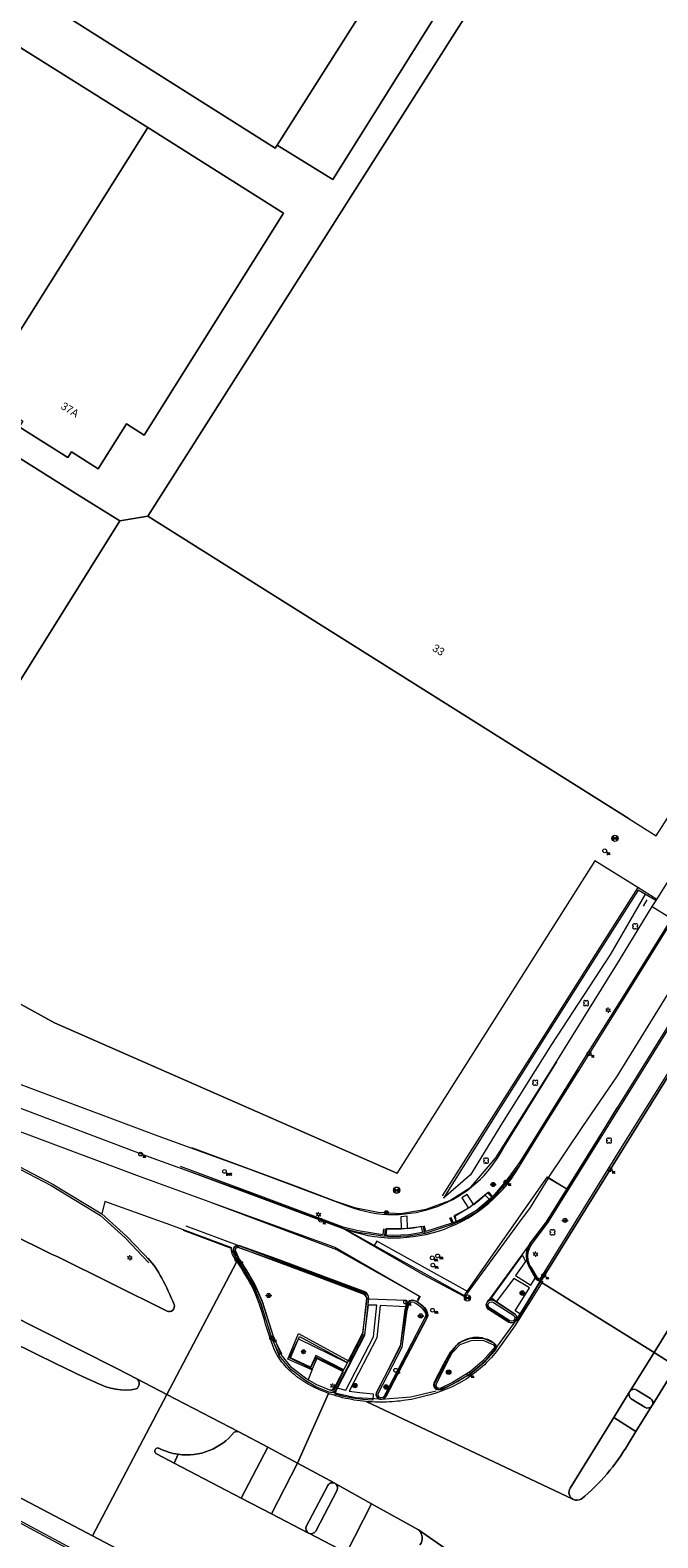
# Model space of a CAD drawing. Header units: metres. Extents: x 151448 to 154749, y 463108 to 465296.
# Tile 251 of 256: x 153811 to 153872, y 463832 to 463977. Entities that reach past the tile are written whole.
import ezdxf
from ezdxf.enums import TextEntityAlignment as Align

# ---------------------------------------------------------------- set-up
doc = ezdxf.new("R2010")
doc.units = ezdxf.units.M
doc.layers.get('0').update_dxf_attribs({"lineweight": 9})
for name, color, linetype, lineweight in [('B-ME-GR-BOOM-S', 253, 'Continuous', 9), ('B-ME-GR-HAAG-G', 253, 'Continuous', 9), ('B-ME-IE-MEUBILAIR_BRANDKRAAN-S', 253, 'Continuous', 9), ('B-ME-IE-MEUBILAIR_LICHTMAST-S', 253, 'Continuous', 9), ('B-ME-IE-MEUBILAIR_PAAL-S', 253, 'Continuous', 9), ('B-ME-IE-MEUBILAIR_STRAATKOLK-S', 253, 'Continuous', 9), ('B-ME-IE-MEUBILAIR_TROTTOIRKOLK-S', 253, 'Continuous', 9), ('B-ME-IE-MEUBILAIR_VERKEERSBORD-S', 253, 'Continuous', 9), ('B-ME-IE-MEUBILAIR_VERKEERSLICHT-S', 253, 'Continuous', 9), ('B-ME-KL-ELEKTRA_KAST-S', 253, 'Continuous', 9), ('B-ME-KL-WATER_AFSLUITER-S', 253, 'Continuous', 9), ('B-ME-OG-BEBOUWING_HOOFDGEBOUW-G', 1, 'Continuous', 9), ('B-ME-RI-PUT-S', 253, 'Continuous', 9), ('B-ME-VH-KANTOPSLUITING_TROTTOIRBAND_130 150-G', 253, 'Continuous', 9), ('B-ME-VH-KANTOPSLUITING_TROTTOIRBAND_180 200-G', 253, 'Continuous', 9), ('B-ME-VH-KANTOPSLUITING_VOORKANTBAND-G', 253, 'Continuous', 9), ('B-ME-VH-MATERIAALGRENS-G', 253, 'Continuous', 9), ('B-ME-VH-VERHARDING_ASFALT-G', 253, 'Continuous', 9), ('B-ME-VH-VERHARDING_KLINKERS-G', 253, 'Continuous', 9), ('B-ME-VH-VERHARDING_TEGEL-G', 253, 'Continuous', 9), ('B-ME-VW-MARKERING-G', 253, 'Continuous', 9), ('B-ME-VW-VERKEERSTEKEN_BORD_INFO-G', 253, 'Continuous', 9), ('B-PV-GR-GROENVOORZIENING-GV', 253, 'Continuous', 9), ('B-PV-GR-HAAG-GV', 253, 'Continuous', 9), ('B-PV-OG-BEBOUWING-GV', 1, 'Continuous', 9), ('B-PV-OG-BEBOUWING-T18', 2, 'Continuous', 9), ('B-PV-OG-TERREIN_BEGROEID-GV', 253, 'Continuous', 9), ('B-PV-OG-TERREIN_ERF-GV', 253, 'Continuous', 9), ('B-PV-VH-GESLOTENVERHARDING_ASFALT-GV', 253, 'Continuous', 9), ('B-PV-VH-OPENVERHARDING_BETONSTRAATSTEEN-GV', 253, 'Continuous', 9), ('B-PV-VH-OPENVERHARDING_TEGEL-GV', 253, 'Continuous', 9)]:
    doc.layers.add(name, color=color, linetype=linetype, lineweight=lineweight)
doc.styles.add('18_100', font='romans', dxfattribs={"width": 0.8, "height": 0.18})
doc.styles.add('18_200', font='romans', dxfattribs={"width": 0.8, "height": 0.36})
doc.styles.add('Drong', font='txt', dxfattribs={"height": 1.8})

# ---------------------------------------------------------------- blocks, each defined once
blk = doc.blocks.new('TROTTOIRKOLK')
at = {"ltscale": 2}
blk.add_ellipse((0, 0), major_axis=(-0.127, 0.127), ratio=1, start_param=3.926991, end_param=10.210176, dxfattribs=at)
at = {"ltscale": 2, "style": '18_100', "width": 0.8}
blk.add_text('TK', height=0.216, dxfattribs=at).set_placement((0.19, -0.37))
at = {"style": '18_200', "width": 0.8}
blk.add_attdef('HOOGTE', (0.21, 0.18), '', height=0.25, dxfattribs=at)
blk = doc.blocks.new('BRANDKRAAN')
at = {"ltscale": 2}
blk.add_ellipse((0, 0), major_axis=(-0.127, 0.127), ratio=1, start_param=3.926991, end_param=10.210176, dxfattribs=at)
at = {"ltscale": 2, "style": '18_100', "width": 0.8}
blk.add_text('BKR', height=0.216, dxfattribs=at).set_placement((0.18, -0.38))
at = {"style": '18_200', "width": 0.8}
blk.add_attdef('HOOGTE', (0.29, 0.2), '', height=0.25, dxfattribs=at)
blk = doc.blocks.new('LICHTMAST')
at = {"ltscale": 0.1}
for p, q in [((-0.11, 0.06), (-0.22, 0.13)), ((0, 0.13), (0, 0.25)), ((0.11, 0.06), (0.22, 0.13)), ((-0.11, -0.06), (-0.22, -0.13)), ((0, -0.13), (0, -0.25)), ((0.11, -0.06), (0.22, -0.13))]:
    blk.add_line(p, q, dxfattribs=at)
blk.add_circle((0, 0), 0.127, dxfattribs=at)
at = {"style": '18_200', "width": 0.8}
blk.add_attdef('HOOGTE', (0.25, 0.24), '', height=0.25, dxfattribs=at)
blk = doc.blocks.new('put')
at = {"color": 0, "ltscale": 0.5}
for p, q in [((-0.3, 0.06), (-0.06, 0.05)), ((-0.3, 0.03), (-0.03, 0.03)), ((-0.3, 0), (0, 0)), ((-0.29, 0.08), (-0.08, 0.08)), ((-0.28, 0.11), (-0.11, 0.11)), ((-0.27, 0.14), (-0.14, 0.14)), ((-0.27, 0.14), (-0.14, 0.14)), ((-0.25, 0.16), (-0.16, 0.16)), ((-0.23, 0.19), (-0.19, 0.19)), ((0, 0), (0.3, 0)), ((0.03, 0.03), (0.3, 0.03)), ((0.05, 0.05), (0.29, 0.05)), ((0.08, 0.08), (0.29, 0.08)), ((0.11, 0.11), (0.28, 0.11)), ((0.14, 0.14), (0.27, 0.14)), ((0.16, 0.16), (0.25, 0.16)), ((0.19, 0.19), (0.23, 0.19)), ((-0.3, -0.03), (-0.03, -0.03)), ((-0.3, -0.05), (-0.05, -0.05)), ((-0.29, -0.08), (-0.08, -0.08)), ((-0.28, -0.11), (-0.11, -0.11)), ((-0.27, -0.14), (-0.14, -0.14)), ((-0.25, -0.16), (-0.16, -0.16)), ((-0.23, -0.19), (-0.19, -0.19)), ((0.03, -0.03), (0.3, -0.03)), ((0.05, -0.05), (0.29, -0.06)), ((0.08, -0.08), (0.29, -0.08)), ((0.11, -0.11), (0.28, -0.11)), ((0.14, -0.14), (0.27, -0.14)), ((0.16, -0.16), (0.25, -0.16)), ((0.19, -0.19), (0.23, -0.19))]:
    blk.add_line(p, q, dxfattribs=at)
at = {"ltscale": 0.5}
for p, q in [((-0.21, 0.21), (0.21, -0.21)), ((0.21, 0.21), (-0.21, -0.21))]:
    blk.add_line(p, q, dxfattribs=at)
blk.add_ellipse((0, 0), major_axis=(-0.212, 0.212), ratio=1, start_param=3.926991, end_param=10.210176, dxfattribs=at)
at = {"style": '18_200', "width": 0.8}
blk.add_attdef('HOOGTE', (0.4, 0.26), '', height=0.25, dxfattribs=at)
blk = doc.blocks.new('waterafsluiter')
at = {"ltscale": 2}
blk.add_ellipse((0, 0), major_axis=(-0.127, 0.127), ratio=1, start_param=1.570796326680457, end_param=7.853981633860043, dxfattribs=at)
at = {"ltscale": 2, "style": '18_200', "width": 0.8}
blk.add_text('WA', height=0.216, dxfattribs=at).set_placement((0.16, -0.32))
at = {"style": '18_200', "width": 0.8}
blk.add_attdef('HOOGTE', (0.23, 0.16), '', height=0.25, dxfattribs=at)
blk = doc.blocks.new('boom')
for centre, major_axis, start_param, end_param in [((-0.12, 0.12), (-0.0916, 0.0916), 4.266828, 8.299543), ((0.12, 0.12), (0.0916, 0.0916), 4.266828, 8.299543), ((-0.12, -0.12), (0.0916, 0.0916), 1.125235, 5.15795), ((0.12, -0.12), (-0.0916, 0.0916), 1.125235, 5.15795)]:
    blk.add_ellipse(centre, major_axis=major_axis, ratio=1, start_param=start_param, end_param=end_param)
at = {"style": '18_200', "width": 0.8}
blk.add_attdef('HOOGTE', (0.31, 0.12), '', height=0.25, dxfattribs=at)
blk = doc.blocks.new('verkeersbord')
blk.add_line((-0.3, 0), (0.3, 0))
for radius in [0.2, 0.0745]:
    blk.add_circle((0, 0), radius)
at = {"style": '18_200', "width": 0.8}
blk.add_attdef('HOOGTE', (0.24, 0.18), '', height=0.25, dxfattribs=at)
blk = doc.blocks.new('PAAL')
at = {"ltscale": 2}
blk.add_ellipse((0, 0), major_axis=(-0.181, 0), ratio=1, start_param=3.926991, end_param=10.210176, dxfattribs=at)
at = {"ltscale": 2, "style": '18_200', "width": 0.8}
blk.add_text('P', height=0.218, dxfattribs=at).set_placement((0.22, -0.38))
at = {"style": '18_200', "width": 0.8}
blk.add_attdef('HOOGTE', (0.24, 0.2), '', height=0.25, dxfattribs=at)
blk = doc.blocks.new('verkeerslicht')
h = blk.add_hatch()
h.set_pattern_fill('ANSI31', color=256, scale=0.0045, style=0)
h.set_pattern_definition([(45, (-99614.369806, -220088.543568), (-0.0101027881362, 0.0101027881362), [])])
edge = h.paths.add_edge_path()
edge.add_ellipse((0, 0), major_axis=(-0.0895, 0.0895), ratio=1, start_angle=0, end_angle=360)
edge = h.paths.add_edge_path(flags=16)
edge.add_arc((0, 0), 0.0678, 0, 360)
blk.add_circle((0, 0), 0.0678)
blk.add_ellipse((0, 0), major_axis=(0.149, 0.149), ratio=1)
blk.add_ellipse((0, 0), major_axis=(-0.0895, 0.0895), ratio=1, start_param=1.570796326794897, end_param=7.853981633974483)
at = {"style": '18_200', "width": 0.8}
blk.add_attdef('HOOGTE', (0.26, 0.21), '', height=0.25, dxfattribs=at)
blk = doc.blocks.new('STRAATKOLK')
at = {"ltscale": 2}
blk.add_ellipse((0, 0), major_axis=(-0.127, 0.127), ratio=1, start_param=3.926991, end_param=10.210176, dxfattribs=at)
at = {"ltscale": 2, "style": '18_100', "width": 0.8}
blk.add_text('SK', height=0.216, dxfattribs=at).set_placement((0.19, -0.37))
at = {"style": '18_200', "width": 0.8}
blk.add_attdef('HOOGTE', (0.29, 0.21), '', height=0.25, dxfattribs=at)
blk = doc.blocks.new('ELECTRAK')
h = blk.add_hatch(color=256)
edge = h.paths.add_edge_path()
edge.add_line((-0.01, 0.18), (-0.1, -0.06))
edge.add_line((-0.1, -0.06), (0.01, -0.02))
edge.add_line((0.01, -0.02), (-0.01, -0.1))
edge.add_line((-0.01, -0.1), (-0.04, -0.08))
edge.add_line((-0.04, -0.08), (-0.01, -0.17))
edge.add_line((-0.01, -0.17), (0.06, -0.12))
edge.add_line((0.06, -0.12), (0.02, -0.12))
edge.add_line((0.02, -0.12), (0.08, 0.06))
edge.add_line((0.08, 0.06), (-0.02, 0.01))
edge.add_line((-0.02, 0.01), (0.06, 0.16))
edge.add_arc((0.04, 0.22), 0.065, 218.3775, 285.2204, ccw=False)
blk.add_lwpolyline([(-0.01, 0.18), (-0.1, -0.06), (0.01, -0.02), (-0.01, -0.1), (-0.04, -0.08), (-0.01, -0.17), (0.06, -0.12), (0.02, -0.12), (0.08, 0.06), (-0.02, 0.01), (0.06, 0.16, -0.300218)], format="xyb", close=True)
blk.add_circle((0, 0), 0.188)
blk = doc.blocks.new('Verkeerslicht SLK', base_point=(2557.89, 2858.61))
h = blk.add_hatch()
h.set_pattern_fill('ANSI31', color=256, scale=0.0045, style=0, pattern_type=2)
h.set_pattern_definition([(45, (-97056.483087, -217229.933216), (-0.0101027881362, 0.0101027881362), [])])
edge = h.paths.add_edge_path()
edge.add_arc((2557.89, 2858.61), 0.127, 225, 585)
edge = h.paths.add_edge_path()
edge.add_arc((2557.89, 2858.61), 0.0678, 0, 360)
blk.add_circle((2557.89, 2858.61), 0.0678)
blk.add_ellipse((2557.89, 2858.61), major_axis=(0.149, 0.149), ratio=1)
blk.add_ellipse((2557.89, 2858.61), major_axis=(-0.0895, 0.0895), ratio=1, start_param=1.570796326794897, end_param=7.853981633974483)

msp = doc.modelspace()

# ---------------------------------------------------------------- linework, layer by layer
at = {"layer": 'B-ME-GR-HAAG-G', "ltscale": 0.2}
for points in [[(153697.443, 463910.238), (153711.5, 463905.172), (153718.727, 463902.528), (153729.32, 463898.563), (153735.065, 463896.33), (153740.332, 463894.194), (153749.869, 463890.355), (153760.456, 463886.342), (153769.098, 463883.085), (153782.067, 463878.211), (153786.995, 463876.362), (153797.833, 463872.373), (153803.709, 463870.146), (153806.667, 463869.02), (153808.875, 463868.211), (153813.307, 463865.89), (153818.076, 463862.986), (153820.458, 463860.844), (153822.732, 463858.455)], [(153828.615, 463825.919), (153829.591, 463825.363), (153829.634, 463825.268), (153828.937, 463823.853), (153818.194, 463829.371), (153807.68, 463835.009), (153800.166, 463838.933), (153794.558, 463841.974), (153784.012, 463847.354), (153781.597, 463848.418), (153765.14, 463857.442), (153754.982, 463862.46), (153745.183, 463867.542), (153723.524, 463877.924), (153701.741, 463887.522)]]:
    msp.add_lwpolyline(points, dxfattribs=at)
msp.add_lwpolyline([(153840.294, 463846.188, 0.4154487), (153840.685, 463846.374), (153841.488, 463847.936), (153838.908, 463849.239), (153838.423, 463848.136), (153836.113, 463849.174), (153837.136, 463851.639), (153842.025, 463848.981), (153843.341, 463851.541), (153843.724, 463855.024, 0.193393), (153843.526, 463855.447), (153834.969, 463858.624), (153831.408, 463859.895, 0.8185833), (153831.112, 463859.527), (153831.392, 463858.834), (153832.565, 463856.96), (153833.173, 463855.763), (153833.663, 463854.677), (153834.732, 463851.263), (153835.504, 463849.683)], format="xyb", dxfattribs=at)
at = {"layer": 'B-ME-GR-HAAG-G', "linetype": 'Continuous'}
msp.add_lwpolyline([(153838.093, 463847.15), (153838.147, 463847.292), (153838.497, 463848.213), (153838.292, 463848.298)], dxfattribs=at)
at = {"layer": 'B-ME-OG-BEBOUWING_HOOFDGEBOUW-G', "linetype": 'Continuous'}
msp.add_line((153871.619, 463899.556), (153915.767, 463969.064), dxfattribs=at)
at = {"layer": 'B-ME-VH-KANTOPSLUITING_TROTTOIRBAND_130 150-G', "linetype": 'Continuous'}
for points in [[(153859.606, 463857.998), (153859.441, 463858.194), (153859.274, 463858.675), (153859.237, 463859.183), (153859.296, 463859.56), (153859.427, 463859.919), (153859.625, 463860.245), (153861.18, 463862.3), (153863.12, 463865.44), (153866.159, 463870.289), (153869.404, 463875.487), (153874.52, 463883.752), (153880.116, 463892.767), (153885.897, 463902.034), (153891.06, 463910.331), (153895.625, 463917.745), (153900.72, 463925.919), (153906.14, 463934.661), (153911.404, 463943.086), (153916.825, 463951.806), (153919.213, 463955.512), (153921.217, 463957.914), (153924.442, 463961.021)], [(153871.589, 463893.304), (153871.563, 463893.32), (153869.879, 463894.326), (153866.279, 463888.69), (153860.786, 463880.021), (153856.08, 463872.583), (153851.109, 463864.676)], [(153873.08, 463891.605), (153872.971, 463891.43), (153868.457, 463884.151), (153864.544, 463877.914), (153860.301, 463871.077), (153858.455, 463868.102), (153857.223, 463866.44), (153855.868, 463864.838), (153855.439, 463865.27)], [(153845.353, 463861.724), (153845.279, 463861.151), (153842.909, 463861.511), (153841.449, 463861.89), (153833.739, 463864.75), (153825.784, 463867.705)], [(153855.788, 463864.755), (153855.667, 463864.652), (153854.297, 463863.476), (153852.903, 463862.684), (153852.05, 463862.301)], [(153851.703, 463862.794), (153851.907, 463862.267), (153849.401, 463861.443), (153849.284, 463861.998)], [(153849.263, 463861.384), (153847.764, 463861.14), (153846.232, 463861.072), (153845.421, 463861.106)], [(153831.337, 463859.934), (153838.847, 463857.163), (153843.448, 463855.409), (153843.734, 463855.046)]]:
    msp.add_lwpolyline(points, dxfattribs=at)
at = {"layer": 'B-ME-VH-KANTOPSLUITING_TROTTOIRBAND_180 200-G', "linetype": 'Continuous'}
for points in [[(153925.771, 463959.662), (153925.282, 463956.295), (153924.286, 463953.743), (153922.539, 463951.135), (153917.031, 463943.969), (153912.088, 463937.504), (153907.022, 463930.929), (153903.773, 463926.662), (153898.829, 463918.674), (153892.4, 463908.322), (153887.749, 463900.897), (153883.508, 463894.1), (153878.052, 463885.264), (153872.779, 463876.828), (153868.461, 463869.885), (153865.02, 463864.354), (153860.395, 463856.873), (153860.16, 463857.004), (153859.606, 463857.998)], [(153837.958, 463847.227), (153836.502, 463848.344), (153835.469, 463849.62), (153834.694, 463851.442), (153833.665, 463854.719), (153832.954, 463856.382), (153832.141, 463857.775), (153831.051, 463859.427), (153831.006, 463859.58), (153831.036, 463859.737), (153831.158, 463859.879), (153831.337, 463859.934)], [(153843.734, 463855.046), (153843.322, 463851.671), (153840.549, 463846.319), (153840.393, 463846.18), (153840.184, 463846.182), (153840.164, 463846.19), (153838.91, 463846.682), (153837.958, 463847.227)]]:
    msp.add_lwpolyline(points, dxfattribs=at)
for points in [[(153848.481, 463854.524), (153848.737, 463854.371), (153848.948, 463854.195), (153849.131, 463853.99), (153849.285, 463853.753), (153849.402, 463853.496), (153849.416, 463853.393), (153849.389, 463853.294), (153849.345, 463853.21), (153845.393, 463845.607), (153845.263, 463845.475), (153845.081, 463845.442), (153844.912, 463845.517), (153844.816, 463845.675), (153844.824, 463845.86), (153847.141, 463850.309), (153847.624, 463853.883), (153847.705, 463854.196), (153847.878, 463854.528), (153847.982, 463854.639), (153848.128, 463854.682), (153848.275, 463854.643), (153848.307, 463854.625), (153848.481, 463854.524)], [(153855.547, 463854.103), (153855.445, 463854.225), (153855.412, 463854.381), (153855.457, 463854.533), (153855.587, 463854.657), (153855.762, 463854.694), (153855.931, 463854.632), (153857.878, 463853.369), (153857.986, 463853.184), (153857.948, 463852.973), (153857.832, 463852.86), (153857.674, 463852.821), (153857.518, 463852.867), (153855.547, 463854.103)], [(153851.419, 463848.736), (153851.943, 463849.778), (153852.714, 463850.563), (153853.777, 463850.975), (153854.9, 463850.999), (153855.871, 463850.562), (153855.985, 463850.459), (153856.017, 463850.308), (153855.955, 463850.167), (153855.918, 463850.126), (153854.888, 463848.962), (153853.72, 463847.96), (153851.99, 463846.928), (153850.852, 463846.374), (153850.845, 463846.371), (153850.656, 463846.344), (153850.487, 463846.433), (153850.401, 463846.604), (153850.431, 463846.792), (153851.419, 463848.736)]]:
    msp.add_lwpolyline(points, close=True, dxfattribs=at)
at = {"layer": 'B-ME-VH-KANTOPSLUITING_VOORKANTBAND-G'}
for points in [[(153707.279, 463913.737), (153722.316, 463908.094), (153732.07, 463904.292), (153742.401, 463900.472), (153748.73, 463897.744), (153753.928, 463895.725), (153765.636, 463891.089), (153774.578, 463887.788), (153778.705, 463886.223), (153787.418, 463882.92), (153790.287, 463881.773), (153796.433, 463879.032), (153801.031, 463876.799), (153801.964, 463876.384), (153809.847, 463873.533), (153822.41, 463868.766), (153831.74, 463865.412), (153841.349, 463861.8, 0.3779304), (153858.675, 463868.145), (153864.114, 463876.955)], [(153867.831, 463873.371), (153862.109, 463863.96), (153860.528, 463861.508), (153859.54, 463860.411, 0.2411572), (153859.344, 463858.179), (153860.027, 463857.011), (153860.427, 463856.722), (153861.102, 463857.714)], [(153840.227, 463846, 0.4066158), (153840.868, 463846.293), (153843.536, 463851.482), (153843.924, 463855.017, 0.2124399), (153843.631, 463855.621), (153835.037, 463858.812), (153831.486, 463860.079, 0.7709081), (153830.936, 463859.428), (153831.213, 463858.743), (153832.391, 463856.861), (153832.993, 463855.677), (153833.476, 463854.606), (153834.546, 463851.189), (153835.324, 463849.595)]]:
    msp.add_lwpolyline(points, format="xyb", dxfattribs=at)
msp.add_lwpolyline([(153697.512, 463910.426), (153711.568, 463905.36), (153718.796, 463902.716), (153729.391, 463898.75), (153735.139, 463896.516), (153740.407, 463894.379), (153749.942, 463890.541), (153760.527, 463886.529), (153769.169, 463883.272), (153782.137, 463878.398), (153787.065, 463876.549), (153797.903, 463872.56), (153803.78, 463870.333), (153806.737, 463869.207), (153808.956, 463868.394), (153813.406, 463866.064), (153818.196, 463863.147), (153820.598, 463860.988), (153822.877, 463858.593)], dxfattribs=at)
for points in [[(153849.478, 463853.085, 0.3381665), (153848.9, 463854.426), (153848.455, 463854.753, 0.3284643), (153847.759, 463854.637), (153847.505, 463853.984), (153846.99, 463850.533), (153844.689, 463845.989, 1.0294279), (153845.497, 463845.547)], [(153856.045, 463854.803, 1.0532269), (153855.475, 463854.064), (153857.401, 463852.79, 1.0331433), (153857.954, 463853.536)], [(153856.03, 463850.054, 0.4664366), (153855.876, 463850.775, 0.4267015), (153851.94, 463849.924), (153850.302, 463846.951, 0.7470554), (153850.925, 463846.298, 0.1164105), (153855.552, 463849.479)]]:
    msp.add_lwpolyline(points, format="xyb", close=True, dxfattribs=at)
at = {"layer": 'B-ME-VH-MATERIAALGRENS-G', "ltscale": 0.3}
for points in [[(153779.477, 463883.751), (153786.836, 463881.07), (153789.542, 463879.993), (153793.005, 463878.429), (153801.274, 463874.629), (153802.361, 463873.938), (153810.926, 463870.854), (153821.786, 463866.795), (153830.974, 463863.455), (153840.638, 463859.938), (153848.797, 463855.216), (153848.586, 463854.799)], [(153841.349, 463861.8), (153849.09, 463857.354), (153853.069, 463855.235), (153861.153, 463866.724), (153862.914, 463865.629)], [(153855.868, 463864.708), (153855.422, 463865.201), (153853.683, 463863.805), (153852.246, 463862.948), (153852.313, 463862.336)], [(153849.357, 463861.309), (153849.221, 463861.931), (153847.326, 463861.721), (153845.587, 463861.722), (153845.427, 463861.044)], [(153860.427, 463856.722), (153858.076, 463852.896), (153856.03, 463850.054)], [(153845.106, 463845.296), (153842.648, 463845.448), (153840.227, 463846)], [(153845.106, 463845.296), (153847.959, 463845.55), (153850.404, 463846.098)]]:
    msp.add_lwpolyline(points, dxfattribs=at)
at = {"layer": 'B-ME-VH-VERHARDING_ASFALT-G', "linetype": 'Continuous'}
for points in [[(153871.665, 463893.415), (153869.847, 463894.573), (153865.69, 463897.149), (153846.62, 463867.04)], [(153860.685, 463856.69), (153857.985, 463852.359), (153856.214, 463849.904), (153856.06, 463849.712), (153855.902, 463849.524), (153855.74, 463849.338), (153855.574, 463849.156), (153855.403, 463848.977), (153855.23, 463848.801), (153855.052, 463848.629), (153854.871, 463848.46), (153854.687, 463848.295), (153854.499, 463848.134), (153854.309, 463847.977), (153854.115, 463847.823), (153853.918, 463847.674), (153853.719, 463847.529), (153853.516, 463847.389), (153853.312, 463847.253), (153853.083, 463847.109), (153852.851, 463846.972), (153852.615, 463846.84), (153852.375, 463846.715), (153852.133, 463846.595), (153851.887, 463846.481), (153851.639, 463846.372), (153851.388, 463846.268), (153851.135, 463846.169), (153850.881, 463846.074), (153850.624, 463845.984), (153850.367, 463845.897), (153849.848, 463845.737), (153849.328, 463845.59), (153849.069, 463845.522), (153848.809, 463845.459), (153848.547, 463845.4), (153848.285, 463845.345), (153848.021, 463845.294), (153847.757, 463845.248), (153847.492, 463845.205), (153847.226, 463845.168), (153846.959, 463845.134), (153846.692, 463845.105), (153846.425, 463845.081), (153846.157, 463845.06), (153845.89, 463845.045), (153845.622, 463845.034), (153845.354, 463845.028), (153845.087, 463845.026), (153844.802, 463845.029), (153844.516, 463845.036), (153844.231, 463845.048), (153843.945, 463845.065), (153843.66, 463845.087), (153843.375, 463845.113), (153843.09, 463845.145), (153842.806, 463845.182), (153842.523, 463845.225), (153842.241, 463845.273), (153841.96, 463845.327), (153841.681, 463845.386), (153841.403, 463845.452), (153841.126, 463845.523), (153840.852, 463845.6), (153840.58, 463845.684), (153840.211, 463845.806), (153839.844, 463845.937), (153839.48, 463846.077), (153839.121, 463846.228), (153838.767, 463846.39), (153838.419, 463846.564), (153838.079, 463846.752), (153837.912, 463846.851), (153837.747, 463846.953), (153837.368, 463847.203), (153837.182, 463847.334), (153836.999, 463847.469), (153836.82, 463847.608), (153836.644, 463847.751), (153836.473, 463847.901), (153836.308, 463848.055), (153836.147, 463848.213), (153835.991, 463848.376), (153835.839, 463848.543), (153835.692, 463848.714), (153835.55, 463848.89), (153835.414, 463849.07), (153835.285, 463849.254), (153835.163, 463849.443), (153835.096, 463849.555), (153835.033, 463849.669), (153834.917, 463849.902), (153834.812, 463850.141), (153834.715, 463850.384), (153834.356, 463851.369), (153834.217, 463851.758), (153834.091, 463852.151), (153833.973, 463852.547), (153833.859, 463852.944), (153833.745, 463853.342), (153833.627, 463853.738), (153833.5, 463854.131), (153833.361, 463854.519), (153833.198, 463854.946), (153833.03, 463855.372), (153832.851, 463855.792), (153832.757, 463856), (153832.657, 463856.206), (153832.566, 463856.383), (153832.471, 463856.558), (153832.272, 463856.904), (153831.859, 463857.586), (153831.598, 463858.007), (153831.331, 463858.423), (153831.057, 463858.835), (153830.778, 463859.243), (153830.68, 463859.557), (153830.702, 463859.808), (153826.082, 463861.549)]]:
    msp.add_lwpolyline(points, dxfattribs=at)
at = {"layer": 'B-ME-VH-VERHARDING_ASFALT-G'}
for points in [[(153832.524, 463821.652), (153829.026, 463823.582), (153818.101, 463829.194), (153807.586, 463834.832), (153800.072, 463838.756), (153794.465, 463841.797), (153783.926, 463847.173), (153781.526, 463848.231), (153778.149, 463849.293), (153773.963, 463850.319), (153770.68, 463851.072), (153768.068, 463851.888), (153764.401, 463853.342), (153763.981, 463853.569), (153753.349, 463858.464), (153742.923, 463862.991), (153720.922, 463873.071), (153699.697, 463882.496)], [(153830.732, 463859.871), (153824.863, 463862.053), (153818.507, 463864.351), (153818.196, 463863.147)]]:
    msp.add_lwpolyline(points, dxfattribs=at)
at = {"layer": 'B-ME-VH-VERHARDING_KLINKERS-G', "linetype": 'Continuous'}
msp.add_line((153871.215, 463892.752), (153871.665, 463893.415), dxfattribs=at)
for points in [[(153862.996, 463865.532), (153866.018, 463870.391), (153869.268, 463875.579), (153874.389, 463883.857), (153879.986, 463892.843), (153885.736, 463902.085), (153890.929, 463910.456), (153895.518, 463917.862), (153900.612, 463926.024), (153906.026, 463934.754), (153911.311, 463943.206), (153916.696, 463951.911), (153919.058, 463955.562), (153921.085, 463958.014), (153924.289, 463961.162), (153924.536, 463961.34), (153924.824, 463961.434), (153925.128, 463961.437), (153925.419, 463961.349), (153925.719, 463961.126), (153925.916, 463960.808), (153925.982, 463960.439)], [(153871.665, 463893.415), (153874.339, 463897.693), (153875.754, 463896.804)], [(153869.847, 463894.573), (153866.161, 463888.784), (153860.688, 463880.155), (153855.938, 463872.659), (153850.996, 463864.897)], [(153870.547, 463893.927), (153870.515, 463893.87), (153867.218, 463888.172), (153861.524, 463879.472), (153856.787, 463871.956), (153853.719, 463866.899), (153851.109, 463864.676)], [(153873.205, 463891.528), (153868.58, 463884.101), (153864.687, 463877.853), (153860.419, 463871.042), (153858.554, 463868.022), (153857.357, 463866.376), (153855.879, 463864.67), (153854.377, 463863.367), (153852.973, 463862.574), (153851.958, 463862.127), (153849.336, 463861.274), (153847.783, 463861.003), (153846.242, 463860.938), (153845.268, 463860.996), (153842.886, 463861.371), (153841.403, 463861.758)], [(153828.68, 463864.27), (153840.819, 463859.711), (153848.876, 463855.187), (153848.618, 463854.677)], [(153826.306, 463861.994), (153831.466, 463860.064), (153838.879, 463857.303), (153843.518, 463855.571), (153843.677, 463855.491), (153843.799, 463855.361), (153843.866, 463855.204), (153843.876, 463855.033), (153843.903, 463854.968)]]:
    msp.add_lwpolyline(points, dxfattribs=at)
at = {"layer": 'B-ME-VH-VERHARDING_TEGEL-G', "linetype": 'Continuous'}
for p, q in [((153855.879, 463864.67), (153855.348, 463865.166)), ((153851.839, 463862.834), (153852.05, 463862.301)), ((153845.489, 463861.715), (153845.421, 463861.106)), ((153849.163, 463861.954), (153849.263, 463861.384)), ((153858.525, 463853.508), (153858.104, 463852.855))]:
    msp.add_line(p, q, dxfattribs=at)
for points in [[(153826.833, 463869.561), (153837.187, 463865.718), (153840.614, 463864.416), (153842.557, 463863.77), (153844.817, 463863.308), (153847.02, 463863.194), (153849.448, 463863.593), (153851.725, 463864.447), (153853.756, 463865.725), (153856.167, 463868.56), (153861.722, 463877.344), (153868.084, 463887.589), (153871.215, 463892.752), (153872.679, 463891.855)], [(153841.403, 463861.758), (153833.62, 463864.644), (153825.743, 463867.564)], [(153860.446, 463856.607), (153860.053, 463856.842), (153859.328, 463858.128), (153859.151, 463858.634), (153859.1, 463859.168), (153859.152, 463859.587), (153859.283, 463859.989), (153859.488, 463860.358), (153861.047, 463862.383), (153862.996, 463865.532), (153861.208, 463866.578), (153859.47, 463863.765), (153858.248, 463862.126), (153853.479, 463855.639), (153853.26, 463855.191), (153844.435, 463860.096), (153841.809, 463861.579), (153841.567, 463861.716)], [(153855.543, 463864.541), (153855.129, 463864.951), (153854.57, 463864.431), (153854.056, 463864.032), (153853.396, 463865.02), (153852.897, 463864.706), (153853.542, 463863.692), (153852.828, 463863.312), (153852.11, 463862.957), (153852.342, 463862.411)], [(153849.125, 463861.356), (153849.01, 463861.938), (153848.236, 463861.79), (153847.651, 463861.718), (153847.605, 463862.923), (153847.004, 463862.88), (153847.041, 463861.683), (153846.33, 463861.671), (153845.636, 463861.697), (153845.574, 463861.105)], [(153837.846, 463847.074), (153836.403, 463848.181), (153835.302, 463849.512), (153834.501, 463851.423), (153833.486, 463854.622), (153832.799, 463856.288), (153831.994, 463857.658), (153830.911, 463859.324), (153830.833, 463859.551), (153830.871, 463859.787), (153831.014, 463859.976), (153831.229, 463860.076), (153831.466, 463860.064)], [(153856.206, 463854.673), (153855.729, 463855.057), (153858.74, 463859.163), (153859.023, 463858.571), (153858.069, 463857.219), (153859.546, 463856.275), (153859.965, 463856.972), (153859.972, 463856.985)], [(153860.446, 463856.607), (153858.525, 463853.508), (153858.02, 463853.827), (153859.404, 463856.026), (153857.894, 463856.943), (153856.206, 463854.673)], [(153843.872, 463854.364), (153843.51, 463851.566), (153840.737, 463846.224), (153840.576, 463846.043), (153840.35, 463845.959), (153840.11, 463845.992), (153840.092, 463845.999), (153838.814, 463846.514), (153837.846, 463847.074)], [(153838.292, 463848.298), (153836.29, 463849.289), (153837.142, 463851.128), (153841.756, 463848.885), (153841.854, 463848.838)], [(153841.455, 463848.067), (153841.26, 463848.163), (153838.827, 463849.357), (153838.292, 463848.298)]]:
    msp.add_lwpolyline(points, dxfattribs=at)
at = {"layer": 'B-ME-VH-VERHARDING_TEGEL-G'}
msp.add_lwpolyline([(153802.808, 463878.426), (153811.681, 463875.132), (153823.593, 463870.684), (153832.258, 463867.524), (153841.949, 463863.909, 0.3838312), (153856.961, 463869.61), (153862.047, 463877.801)], format="xyb", dxfattribs=at)
for points in [[(153859.54, 463860.411), (153855.344, 463854.695)], [(153841.511, 463848.148), (153838.81, 463849.513), (153838.321, 463848.401), (153836.372, 463849.277), (153837.236, 463851.357), (153841.819, 463848.865)]]:
    msp.add_lwpolyline(points, dxfattribs=at)
at = {"layer": 'B-ME-VH-VERHARDING_TEGEL-G', "linetype": 'Continuous'}
for points in [[(153847.475, 463854.206), (153845.017, 463854.334), (153844.683, 463851.212), (153842.034, 463846.096), (153843.064, 463845.94), (153844.337, 463845.833), (153844.318, 463845.219), (153843.337, 463845.276), (153842.363, 463845.406), (153841.519, 463845.579), (153840.687, 463845.807), (153840.831, 463846.387), (153841.715, 463846.169), (153844.379, 463851.309), (153844.711, 463854.35), (153843.872, 463854.364), (153843.903, 463854.968), (153847.49, 463854.83), (153847.475, 463854.206)], [(153848.618, 463854.677), (153848.846, 463854.536), (153849.096, 463854.337), (153849.307, 463854.097), (153849.466, 463853.838), (153849.58, 463853.556), (153849.6, 463853.362), (153849.545, 463853.175), (153849.505, 463853.098), (153845.548, 463845.526), (153845.383, 463845.344), (153845.149, 463845.267), (153844.908, 463845.314), (153844.721, 463845.474), (153844.637, 463845.706), (153844.677, 463845.949), (153846.97, 463850.387), (153847.41, 463853.901), (153847.514, 463854.316), (153847.711, 463854.634), (153847.88, 463854.798), (153848.105, 463854.863), (153848.335, 463854.815), (153848.383, 463854.791), (153848.618, 463854.677)], [(153857.972, 463853.539), (153858.136, 463853.345), (153858.184, 463853.096), (153858.104, 463852.855), (153857.916, 463852.684), (153857.668, 463852.627), (153857.424, 463852.7), (153855.447, 463853.958), (153855.279, 463854.151), (153855.229, 463854.401), (153855.309, 463854.644), (153855.498, 463854.815), (153855.747, 463854.872), (153855.992, 463854.797), (153857.972, 463853.539)], [(153851.207, 463848.84), (153851.802, 463849.882), (153852.627, 463850.754), (153853.719, 463851.192), (153854.97, 463851.201), (153855.992, 463850.708), (153856.174, 463850.535), (153856.224, 463850.289), (153856.122, 463850.059), (153856.082, 463850.013), (153855.034, 463848.827), (153853.856, 463847.818), (153852.091, 463846.781), (153850.916, 463846.213), (153850.668, 463846.162), (153850.426, 463846.236), (153850.249, 463846.416), (153850.179, 463846.66), (153850.233, 463846.907), (153850.234, 463846.907), (153851.207, 463848.84)]]:
    msp.add_lwpolyline(points, close=True, dxfattribs=at)
at = {"layer": 'B-ME-VW-MARKERING-G', "linetype": 'Continuous'}
for points in [[(153861.208, 463866.578), (153864.539, 463871.57), (153867.876, 463876.443), (153873.125, 463884.935), (153878.494, 463893.597), (153884.25, 463902.875), (153889.422, 463911.182), (153894.103, 463918.828), (153899.172, 463926.937), (153904.655, 463935.769), (153909.842, 463944.136), (153915.331, 463952.948), (153919.437, 463959.457), (153922.047, 463963.625)], [(153853.479, 463855.639), (153844.68, 463860.52), (153844.435, 463860.096)]]:
    msp.add_lwpolyline(points, dxfattribs=at)
at = {"layer": 'B-ME-VW-VERKEERSTEKEN_BORD_INFO-G', "linetype": 'Continuous'}
msp.add_line((153870.721, 463893.405), (153870.358, 463892.8), dxfattribs=at)
at = {"layer": 'B-PV-GR-GROENVOORZIENING-GV', "flags": 128}
for points in [[(153821.575, 463847.276), (153819.644, 463848.265), (153808.939, 463853.652), (153798.972, 463858.54), (153782.948, 463866.131), (153768.734, 463872.581), (153753.451, 463879.241), (153737.966, 463885.668), (153726.979, 463890.015), (153725.301, 463890.679), (153714.081, 463894.959), (153673.58, 463909.587), (153648.373, 463918.05), (153629.238, 463924.158), (153609.916, 463930.044), (153607.552, 463930.673), (153589.968, 463935.354), (153589.46, 463933.018)], [(153589.46, 463933.018), (153601.633, 463930.086), (153606.949, 463928.565), (153629.126, 463922.222), (153653.17, 463914.577), (153672.951, 463907.652), (153681.984, 463904.402), (153690.717, 463901.038), (153710.147, 463893.146), (153719.556, 463889.061), (153725.602, 463886.331), (153731.849, 463883.51), (153736.248, 463881.738), (153765.174, 463870.562), (153772.269, 463867.7), (153780.646, 463864.137), (153798.259, 463856.205), (153809.427, 463850.869), (153813.942, 463848.665)], [(153828.633, 463826.191), (153817.309, 463832.164), (153805.735, 463838.202), (153774.893, 463854.364), (153769.51, 463857.227), (153748.57, 463867.958), (153741.656, 463871.4), (153729.196, 463877.294), (153724.636, 463879.451), (153723.269, 463880.067), (153719.356, 463881.832), (153709.425, 463886.203), (153703.913, 463888.527)], [(153819.208, 463856.411), (153824.487, 463853.799)], [(153825.184, 463839.163), (153831.628, 463835.776), (153834.194, 463840.682), (153831.396, 463842.152)], [(153825.553, 463840.007), (153825.184, 463839.163)]]:
    msp.add_lwpolyline(points, dxfattribs=at)
at = {"layer": 'B-PV-GR-GROENVOORZIENING-GV'}
for points in [[(153800.423, 463865.451, -0.0065006), (153819.208, 463856.411)], [(153823.969, 463856.955, 0.0771572), (153822.634, 463858.895)], [(153825.158, 463854.433, 0.0320887), (153823.969, 463856.955)], [(153824.487, 463853.799, 0.691941), (153825.158, 463854.433)], [(153813.942, 463848.665, 0.0159495), (153817.698, 463846.897)], [(153817.698, 463846.897, 0.1744868), (153821.504, 463846.293)], [(153821.504, 463846.293, 0.5523746), (153821.575, 463847.276)], [(153830.959, 463842.133, -0.2644975), (153825.553, 463840.007)], [(153831.396, 463842.152, 0.2355537), (153830.959, 463842.133)]]:
    msp.add_lwpolyline(points, format="xyb", dxfattribs=at)
at = {"layer": 'B-PV-GR-HAAG-GV', "flags": 128}
for points in [[(153821.575, 463847.276), (153819.644, 463848.265), (153808.939, 463853.652), (153798.972, 463858.54), (153782.948, 463866.131), (153768.734, 463872.581), (153753.451, 463879.241), (153737.966, 463885.668), (153726.979, 463890.015), (153725.301, 463890.679), (153714.081, 463894.959), (153673.58, 463909.587), (153648.373, 463918.05), (153629.238, 463924.158), (153609.916, 463930.044), (153607.552, 463930.673), (153589.968, 463935.354), (153589.46, 463933.018)], [(153589.46, 463933.018), (153601.633, 463930.086), (153606.949, 463928.565), (153629.126, 463922.222), (153653.17, 463914.577), (153672.951, 463907.652), (153681.984, 463904.402), (153690.717, 463901.038), (153710.147, 463893.146), (153719.556, 463889.061), (153725.602, 463886.331), (153731.849, 463883.51), (153736.248, 463881.738), (153765.174, 463870.562), (153772.269, 463867.7), (153780.646, 463864.137), (153798.259, 463856.205), (153809.427, 463850.869), (153813.942, 463848.665)], [(153828.633, 463826.191), (153817.309, 463832.164), (153805.735, 463838.202), (153774.893, 463854.364), (153769.51, 463857.227), (153748.57, 463867.958), (153741.656, 463871.4), (153729.196, 463877.294), (153724.636, 463879.451), (153723.269, 463880.067), (153719.356, 463881.832), (153709.425, 463886.203), (153703.913, 463888.527)], [(153819.208, 463856.411), (153824.487, 463853.799)], [(153831.628, 463835.776), (153834.194, 463840.682), (153831.396, 463842.152)], [(153825.553, 463840.007), (153825.184, 463839.163), (153831.628, 463835.776)]]:
    msp.add_lwpolyline(points, dxfattribs=at)
at = {"layer": 'B-PV-GR-HAAG-GV'}
for points in [[(153800.423, 463865.451, -0.0065006), (153819.208, 463856.411)], [(153823.969, 463856.955, 0.0771572), (153822.634, 463858.895)], [(153825.158, 463854.433, 0.0320887), (153823.969, 463856.955)], [(153824.487, 463853.799, 0.691941), (153825.158, 463854.433)], [(153813.942, 463848.665, 0.0159495), (153817.698, 463846.897)], [(153817.698, 463846.897, 0.1744868), (153821.504, 463846.293)], [(153821.504, 463846.293, 0.5523746), (153821.575, 463847.276)], [(153830.959, 463842.133, -0.2644975), (153825.553, 463840.007)], [(153831.396, 463842.152, 0.2355537), (153830.959, 463842.133)]]:
    msp.add_lwpolyline(points, format="xyb", dxfattribs=at)
at = {"layer": 'B-PV-OG-BEBOUWING-GV', "flags": 128}
for points in [[(153835.099, 463966.088), (153854.078, 463995.994), (153854.209, 463996.2), (153848.162, 464000), (153803.25, 464028.228), (153800.548, 464023.931), (153785.185, 464000), (153784.013, 463998.174), (153783.891, 463997.984), (153802.192, 463986.469), (153834.899, 463965.773)], [(153822.623, 463967.775), (153809.638, 463975.942), (153793.499, 463950.221), (153797.63, 463947.629), (153797.295, 463947.098), (153801.988, 463944.14), (153802.325, 463944.677), (153806.453, 463942.08)], [(153822.623, 463967.775), (153806.453, 463942.08), (153810.58, 463939.482), (153810.244, 463938.947), (153814.938, 463935.995), (153815.267, 463936.526), (153817.837, 463934.909), (153820.57, 463939.231), (153822.285, 463938.145), (153835.72, 463959.538)]]:
    msp.add_lwpolyline(points, close=True, dxfattribs=at)
msp.add_lwpolyline([(153907.798, 463974.607), (153906.778, 463975.248), (153873.774, 463996.012), (153873.615, 463995.759), (153870.782, 463991.255), (153864.01, 463995.515), (153861.534, 463991.579), (153822.624, 463930.357), (153868.99, 463901.208), (153871.619, 463899.556)], dxfattribs=at)
at = {"layer": 'B-PV-OG-TERREIN_BEGROEID-GV', "flags": 128}
for points in [[(153860.465, 463856.601), (153903.892, 463926.497), (153923.361, 463951.887)], [(153846.616, 463867.066), (153813.631, 463881.557), (153803.044, 463887.367), (153800.056, 463882.498), (153799.589, 463881.737)]]:
    msp.add_lwpolyline(points, dxfattribs=at)
at = {"layer": 'B-PV-OG-TERREIN_ERF-GV', "flags": 128}
for points in [[(153774.408, 463958.5), (153815.793, 463932.474), (153819.948, 463929.906), (153822.624, 463930.357), (153861.534, 463991.579), (153858.748, 463993.228), (153857.183, 463989.486), (153840.467, 463962.765), (153835.099, 463966.088), (153834.899, 463965.773), (153802.192, 463986.469), (153783.891, 463997.984), (153784.013, 463998.174), (153781.151, 464000), (153778.956, 464001.402), (153777.935, 463999.794), (153751.877, 464016.363), (153736.545, 463992.265), (153736.626, 463992.215), (153742.496, 463988.638), (153703.652, 463928.565)], [(153809.638, 463975.942), (153822.623, 463967.775), (153835.72, 463959.538), (153822.285, 463938.145), (153820.57, 463939.231), (153817.837, 463934.909), (153815.267, 463936.526), (153814.938, 463935.995), (153810.244, 463938.947)], [(153807.342, 463930.153), (153807.085, 463929.787), (153802.906, 463932.391), (153796.611, 463922.433), (153796.991, 463922.193), (153796.32, 463921.101), (153795.947, 463921.349), (153792.151, 463915.373), (153796.315, 463912.734), (153801.335, 463909.614), (153804.676, 463907.491), (153804.731, 463907.577), (153805.626, 463907.017), (153819.948, 463929.906), (153815.793, 463932.474), (153774.408, 463958.5)], [(153868.99, 463901.208), (153822.624, 463930.357), (153819.948, 463929.906), (153805.626, 463907.017)], [(153803.044, 463887.367), (153813.631, 463881.557), (153846.616, 463867.066)]]:
    msp.add_lwpolyline(points, dxfattribs=at)
msp.add_lwpolyline([(153854.078, 463995.994), (153835.099, 463966.088), (153840.467, 463962.765), (153857.183, 463989.486), (153858.748, 463993.228)], close=True, dxfattribs=at)
at = {"layer": 'B-PV-VH-GESLOTENVERHARDING_ASFALT-GV', "flags": 128}
for points in [[(153923.361, 463951.887), (153903.892, 463926.497), (153860.465, 463856.601), (153871.418, 463849.793), (153874.203, 463854.33), (153905.358, 463904.425), (153919.008, 463932.309), (153930.168, 463950.278)], [(153673.58, 463909.587), (153714.081, 463894.959), (153725.301, 463890.679), (153726.979, 463890.015), (153737.966, 463885.668), (153753.451, 463879.241), (153768.734, 463872.581), (153782.948, 463866.131), (153798.972, 463858.54), (153808.939, 463853.652), (153819.644, 463848.265), (153821.575, 463847.276), (153824.468, 463845.745), (153831.189, 463858.509)], [(153731.849, 463883.51), (153729.196, 463877.294), (153741.656, 463871.4), (153748.57, 463867.958), (153769.51, 463857.227), (153774.893, 463854.364), (153805.735, 463838.202), (153817.309, 463832.164), (153824.468, 463845.745), (153821.575, 463847.276)], [(153813.942, 463848.665), (153809.427, 463850.869), (153798.259, 463856.205), (153780.646, 463864.137), (153772.269, 463867.7), (153765.174, 463870.562), (153736.248, 463881.738), (153731.849, 463883.51)], [(153831.189, 463858.509), (153824.468, 463845.745), (153831.396, 463842.152), (153834.194, 463840.682), (153837.046, 463839.159), (153840.035, 463845.869)], [(153824.487, 463853.799), (153819.208, 463856.411)], [(153863.318, 463836.753), (153867.524, 463843.539), (153869.045, 463846.017), (153869.06, 463846.042), (153871.418, 463849.793), (153860.465, 463856.601)], [(153879.456, 463844.755), (153873.53, 463848.469), (153871.217, 463844.703), (153871.203, 463844.68), (153869.656, 463842.209), (153868.897, 463840.966)], [(153831.396, 463842.152), (153824.468, 463845.745), (153817.309, 463832.164)], [(153840.035, 463845.869), (153837.046, 463839.159), (153840.646, 463837.217), (153840.683, 463837.197), (153844.19, 463835.238), (153848.699, 463832.74), (153867.431, 463819.699)], [(153869.045, 463846.017), (153867.524, 463843.539)], [(153870.509, 463844.526), (153869.21, 463845.347)], [(153863.591, 463835.671), (153843.678, 463845.088)], [(153843.678, 463845.088), (153863.591, 463835.671)], [(153867.524, 463843.539), (153869.656, 463842.209), (153871.203, 463844.68)], [(153842.557, 463830.09), (153841.763, 463830.505), (153838.132, 463832.405), (153838.122, 463832.41), (153834.539, 463834.268), (153831.628, 463835.776), (153825.184, 463839.163), (153823.478, 463840.034)], [(153838.132, 463832.405), (153841.763, 463830.505), (153844.19, 463835.238), (153840.683, 463837.197)], [(153840.869, 463836.555), (153838.809, 463832.603)], [(153866.36, 463817.628), (153867.431, 463819.699), (153848.699, 463832.74)], [(153817.309, 463832.164), (153828.633, 463826.191)]]:
    msp.add_lwpolyline(points, dxfattribs=at)
at = {"layer": 'B-PV-VH-GESLOTENVERHARDING_ASFALT-GV'}
for points in [[(153819.208, 463856.411, 0.0065006), (153800.423, 463865.451)], [(153822.634, 463858.895, -0.0771572), (153823.969, 463856.955)], [(153823.969, 463856.955, -0.0320887), (153825.158, 463854.433)], [(153825.158, 463854.433, -0.691941), (153824.487, 463853.799)], [(153817.698, 463846.897, -0.0159495), (153813.942, 463848.665)], [(153821.504, 463846.293, -0.1744868), (153817.698, 463846.897)], [(153821.575, 463847.276, -0.5523746), (153821.504, 463846.293)], [(153869.21, 463845.347, -0.4014072), (153869.045, 463846.017)], [(153871.203, 463844.68, -0.4089117), (153870.509, 463844.526)], [(153825.553, 463840.007, 0.2644975), (153830.959, 463842.133)], [(153830.959, 463842.133, -0.2355537), (153831.396, 463842.152)], [(153868.897, 463840.966, -0.0869207), (153864.392, 463835.691)], [(153823.478, 463840.034, -1.0199891), (153823.745, 463840.576)], [(153823.745, 463840.576, 0.0812637), (153825.553, 463840.007)], [(153840.683, 463837.197, -0.3863551), (153840.869, 463836.555)], [(153863.591, 463835.671, -0.4259938), (153863.318, 463836.753)], [(153864.392, 463835.691, -0.2796321), (153863.591, 463835.671)], [(153838.809, 463832.603, -0.4015535), (153838.132, 463832.405)], [(153848.699, 463832.74, -0.3813061), (153848.846, 463831.274)]]:
    msp.add_lwpolyline(points, format="xyb", dxfattribs=at)
at = {"layer": 'B-PV-VH-OPENVERHARDING_BETONSTRAATSTEEN-GV', "flags": 128}
for points in [[(153873.53, 463848.469), (153876.363, 463853.011), (153874.203, 463854.33), (153871.418, 463849.793)], [(153834.194, 463840.682), (153831.628, 463835.776), (153834.539, 463834.268), (153837.046, 463839.159)]]:
    msp.add_lwpolyline(points, close=True, dxfattribs=at)
at = {"layer": 'B-PV-VH-OPENVERHARDING_BETONSTRAATSTEEN-GV'}
for points in [[(153869.045, 463846.017, 0.4014072), (153869.21, 463845.347)], [(153869.74, 463846.193, 0.404703), (153869.06, 463846.042)], [(153871.217, 463844.703, 0.3962405), (153871.059, 463845.379)], [(153870.509, 463844.526, 0.4089117), (153871.203, 463844.68)], [(153864.392, 463835.691, 0.0869207), (153868.897, 463840.966)], [(153823.745, 463840.576, 1.0199891), (153823.478, 463840.034)], [(153825.553, 463840.007, -0.0812637), (153823.745, 463840.576)], [(153840.646, 463837.217, 0.4159934), (153839.978, 463836.995)], [(153840.869, 463836.555, 0.3863551), (153840.683, 463837.197)], [(153863.318, 463836.753, 0.4259938), (153863.591, 463835.671)], [(153863.591, 463835.671, 0.2796321), (153864.392, 463835.691)], [(153837.899, 463833.06, 0.3861008), (153838.122, 463832.41)], [(153838.132, 463832.405, 0.4015535), (153838.809, 463832.603)], [(153848.846, 463831.274, 0.3813061), (153848.699, 463832.74)]]:
    msp.add_lwpolyline(points, format="xyb", dxfattribs=at)
at = {"layer": 'B-PV-VH-OPENVERHARDING_BETONSTRAATSTEEN-GV', "flags": 128}
for points in [[(153869.06, 463846.042), (153869.045, 463846.017)], [(153869.21, 463845.347), (153870.509, 463844.526)], [(153871.059, 463845.379), (153869.74, 463846.193)], [(153871.203, 463844.68), (153871.217, 463844.703)], [(153868.897, 463840.966), (153869.656, 463842.209), (153867.524, 463843.539), (153863.318, 463836.753)], [(153823.478, 463840.034), (153825.184, 463839.163)], [(153825.184, 463839.163), (153825.553, 463840.007)], [(153839.978, 463836.995), (153837.899, 463833.06)], [(153840.683, 463837.197), (153840.646, 463837.217)], [(153838.809, 463832.603), (153840.869, 463836.555)], [(153848.699, 463832.74), (153844.19, 463835.238), (153841.763, 463830.505), (153842.557, 463830.09)], [(153838.122, 463832.41), (153838.132, 463832.405)]]:
    msp.add_lwpolyline(points, dxfattribs=at)
at = {"layer": 'B-PV-VH-OPENVERHARDING_TEGEL-GV', "flags": 128}
for points in [[(153871.217, 463844.703), (153873.53, 463848.469), (153871.418, 463849.793), (153869.06, 463846.042)], [(153869.74, 463846.193), (153871.059, 463845.379)], [(153840.646, 463837.217), (153837.046, 463839.159), (153834.539, 463834.268), (153838.122, 463832.41)], [(153837.899, 463833.06), (153839.978, 463836.995)]]:
    msp.add_lwpolyline(points, dxfattribs=at)
at = {"layer": 'B-PV-VH-OPENVERHARDING_TEGEL-GV'}
for points in [[(153869.06, 463846.042, -0.404703), (153869.74, 463846.193)], [(153871.059, 463845.379, -0.3962405), (153871.217, 463844.703)], [(153839.978, 463836.995, -0.4159934), (153840.646, 463837.217)], [(153838.122, 463832.41, -0.3861008), (153837.899, 463833.06)]]:
    msp.add_lwpolyline(points, format="xyb", dxfattribs=at)

# ---------------------------------------------------------------- block references
at = {"layer": 'B-ME-GR-BOOM-S'}
for p in [(153869.588, 463890.844), (153864.854, 463883.442), (153859.957, 463875.783), (153867.066, 463870.212), (153855.22, 463868.283), (153861.614, 463861.375)]:
    msp.add_blockref('boom', p, dxfattribs=at)
at = {"layer": 'B-ME-IE-MEUBILAIR_BRANDKRAAN-S'}
msp.add_blockref('BRANDKRAAN', (153830.013, 463867.243), dxfattribs=at)
at = {"layer": 'B-ME-IE-MEUBILAIR_LICHTMAST-S'}
for p in [(153866.977, 463882.773), (153839.083, 463863.084), (153820.905, 463858.916), (153859.989, 463859.281), (153840.459, 463846.579)]:
    msp.add_blockref('LICHTMAST', p, dxfattribs=at)
at = {"layer": 'B-ME-IE-MEUBILAIR_PAAL-S'}
msp.add_blockref('PAAL', (153846.511, 463848.089), dxfattribs=at)
at = {"layer": 'B-ME-IE-MEUBILAIR_STRAATKOLK-S'}
msp.add_blockref('STRAATKOLK', (153866.648, 463898.116), dxfattribs=at)
at = {"layer": 'B-ME-IE-MEUBILAIR_TROTTOIRKOLK-S'}
for p in [(153865.14, 463878.587), (153821.942, 463868.91), (153867.157, 463867.417), (153857.125, 463866.226), (153839.285, 463862.545), (153831.213, 463858.743), (153831.317, 463858.676), (153860.764, 463857.225), (153834.546, 463851.189), (153853.567, 463847.726)]:
    msp.add_blockref('TROTTOIRKOLK', p, dxfattribs=at)
at = {"layer": 'B-ME-IE-MEUBILAIR_VERKEERSBORD-S'}
for p in [(153855.905, 463865.982), (153862.82, 463862.531), (153834.268, 463855.294), (153848.917, 463853.33)]:
    msp.add_blockref('verkeersbord', p, dxfattribs=at)
at = {"layer": 'B-ME-IE-MEUBILAIR_VERKEERSLICHT-S'}
for name, p in [('Verkeerslicht SLK', (153858.699, 463855.537)), ('verkeerslicht', (153842.58, 463846.624)), ('verkeerslicht', (153851.616, 463847.912)), ('verkeerslicht', (153845.592, 463846.482))]:
    msp.add_blockref(name, p, dxfattribs=at)
at = {"layer": 'B-ME-KL-ELEKTRA_KAST-S'}
for p in [(153845.607, 463863.263), (153837.628, 463849.877)]:
    msp.add_blockref('ELECTRAK', p, dxfattribs=at)
at = {"layer": 'B-ME-KL-WATER_AFSLUITER-S'}
for p in [(153850.039, 463858.924), (153850.092, 463858.225), (153850.551, 463859.11), (153847.462, 463854.665), (153850.067, 463853.878)]:
    msp.add_blockref('waterafsluiter', p, dxfattribs=at)
at = {"layer": 'B-ME-RI-PUT-S'}
for p in [(153867.633, 463899.319), (153846.599, 463865.435), (153853.426, 463855.058)]:
    msp.add_blockref('put', p, dxfattribs=at)

# ---------------------------------------------------------------- texts
at = {"layer": 'B-PV-OG-BEBOUWING-T18', "style": 'Drong'}
for s, p in [('37A', (153815.133, 463940.598)), ('33', (153850.641, 463917.469))]:
    msp.add_text(s, height=0.75, rotation=327.9, dxfattribs=at).set_placement(p, align=Align.MIDDLE)

doc.saveas('drawing.dxf')
